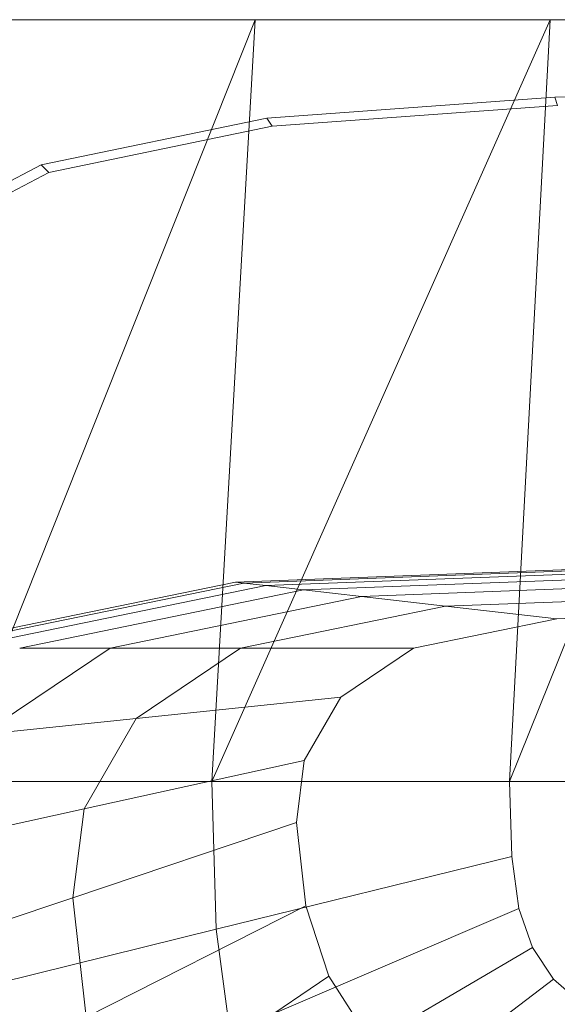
# Model space of a CAD drawing. Header units: metres. Extents: x 397.7 to 427.5, y 12.7 to 28.4.
# Tile 104 of 139: x 409.6061 to 409.6787, y 27.8377 to 27.9704. Entities that reach past the tile are written whole.
import ezdxf

# ---------------------------------------------------------------- set-up
doc = ezdxf.new("R2010")
doc.units = ezdxf.units.M
doc.layers.add('02_MOBILIARIO', color=7, linetype='Continuous', lineweight=18)
doc.layers.add('A-DETL-____-MBND', color=7, linetype='Continuous', lineweight=18)

# ---------------------------------------------------------------- blocks, each defined once
blk = doc.blocks.new('Family - Rentamans P2-152767-05_CLI_AIGUA_P2')
at = {"layer": 'A-DETL-____-MBND', "color": 253, "true_color": 0xaaaaaa}
for p, q in [((0.36146, 0.265), (0.00406, 0.265)), ((0.10722, 0.265), (0.06579, 0.265)), ((0.10722, 0.265), (0.06628, 0.16227)), ((0.14702, 0.265), (0.10137, 0.16227)), ((0.10137, 0.16227), (0.10722, 0.265)), ((0.14702, 0.265), (0.10722, 0.265)), ((0.18276, 0.265), (0.14157, 0.16227)), ((0.14157, 0.16227), (0.14702, 0.265)), ((0.18276, 0.265), (0.14702, 0.265)), ((0.14766, 0.25454), (0.18276, 0.25535)), ((0.10879, 0.25173), (0.14766, 0.25454)), ((0.14801, 0.25341), (0.14766, 0.25454)), ((0.10952, 0.25063), (0.14801, 0.25341)), ((0.07835, 0.24542), (0.10879, 0.25173)), ((0.10952, 0.25063), (0.10879, 0.25173)), ((0.07939, 0.24438), (0.10952, 0.25063)), ((0.05592, 0.23364), (0.07835, 0.24542)), ((0.05718, 0.23272), (0.07939, 0.24438)), ((0.07939, 0.24438), (0.07835, 0.24542)), ((0.10456, 0.18916), (0.18276, 0.19213)), ((0.10571, 0.18902), (0.18276, 0.19196)), ((0.10869, 0.18869), (0.1695, 0.191)), ((0.11374, 0.18811), (0.18276, 0.19074)), ((0.06117, 0.18027), (0.10456, 0.18916)), ((0.06296, 0.18027), (0.1057, 0.18902)), ((0.0676, 0.18027), (0.10869, 0.18869)), ((0.10571, 0.18902), (0.10456, 0.18916)), ((0.10869, 0.18869), (0.1057, 0.18902)), ((0.11374, 0.18811), (0.10869, 0.18869)), ((0.12158, 0.18722), (0.18276, 0.18955)), ((0.07545, 0.18027), (0.11374, 0.18811)), ((0.08764, 0.18027), (0.12158, 0.18722)), ((0.12158, 0.18722), (0.11374, 0.18811)), ((0.13292, 0.18593), (0.12158, 0.18722)), ((0.13292, 0.18593), (0.18276, 0.18783)), ((0.10527, 0.18027), (0.13292, 0.18593)), ((0.14793, 0.18422), (0.13292, 0.18593)), ((0.14793, 0.18422), (0.18276, 0.18555)), ((0.12861, 0.18027), (0.14793, 0.18422)), ((0.07036, 0.16862), (0.08764, 0.18027)), ((0.08764, 0.18027), (0.07545, 0.18027)), ((0.10527, 0.18027), (0.08764, 0.18027)), ((0.09119, 0.17077), (0.10527, 0.18027)), ((0.12861, 0.18027), (0.10527, 0.18027)), ((0.11877, 0.17363), (0.12861, 0.18027)), ((0.11877, 0.17363), (0.09119, 0.17077)), ((0.11385, 0.16511), (0.11877, 0.17363)), ((0.09119, 0.17077), (0.07036, 0.16862)), ((0.08414, 0.15858), (0.09119, 0.17077)), ((0.11385, 0.16511), (0.08414, 0.15858)), ((0.11279, 0.15674), (0.11385, 0.16511)), ((0.10137, 0.16227), (0.06628, 0.16227)), ((0.14157, 0.16227), (0.10137, 0.16227)), ((0.10196, 0.14236), (0.10137, 0.16227)), ((0.18276, 0.16227), (0.14157, 0.16227)), ((0.14157, 0.16227), (0.14187, 0.15219)), ((0.08414, 0.15858), (0.0617, 0.15365)), ((0.08263, 0.1466), (0.08414, 0.15858)), ((0.11279, 0.15674), (0.08263, 0.1466)), ((0.11406, 0.1455), (0.11279, 0.15674)), ((0.14187, 0.15219), (0.10196, 0.14236)), ((0.14281, 0.14517), (0.14187, 0.15219)), ((0.08263, 0.1466), (0.05985, 0.13894)), ((0.08444, 0.13051), (0.08263, 0.1466)), ((0.11406, 0.1455), (0.08444, 0.13051)), ((0.14281, 0.14517), (0.10383, 0.12847)), ((0.11719, 0.13603), (0.11406, 0.1455)), ((0.14464, 0.13991), (0.14281, 0.14517)), ((0.10196, 0.14236), (0.06713, 0.13377)), ((0.10383, 0.12847), (0.10196, 0.14236)), ((0.10743, 0.11808), (0.14464, 0.13991)), ((0.14751, 0.13563), (0.14464, 0.13991)), ((0.11719, 0.13603), (0.08893, 0.11696)), ((0.1131, 0.10963), (0.14751, 0.13563)), ((0.12213, 0.12833), (0.11719, 0.13603)), ((0.15143, 0.13218), (0.14751, 0.13563))]:
    blk.add_line(p, q, dxfattribs=at)
blk = doc.blocks.new('LONDR55-XX_ZZ-ARQ-CAA-M3D-Londres55_ifc-1-05_CLI_AIGUA_P2')
at = {"layer": '02_MOBILIARIO', "color": 253, "lineweight": 18, "true_color": 0xaaaaaa}
blk.add_blockref('Family - Rentamans P2-152767-05_CLI_AIGUA_P2', (409.53066, 27.70542), dxfattribs=at)

msp = doc.modelspace()

# ---------------------------------------------------------------- block references
at = {"lineweight": 5}
msp.add_blockref('LONDR55-XX_ZZ-ARQ-CAA-M3D-Londres55_ifc-1-05_CLI_AIGUA_P2', (0, 0), dxfattribs=at)

doc.saveas('drawing.dxf')
